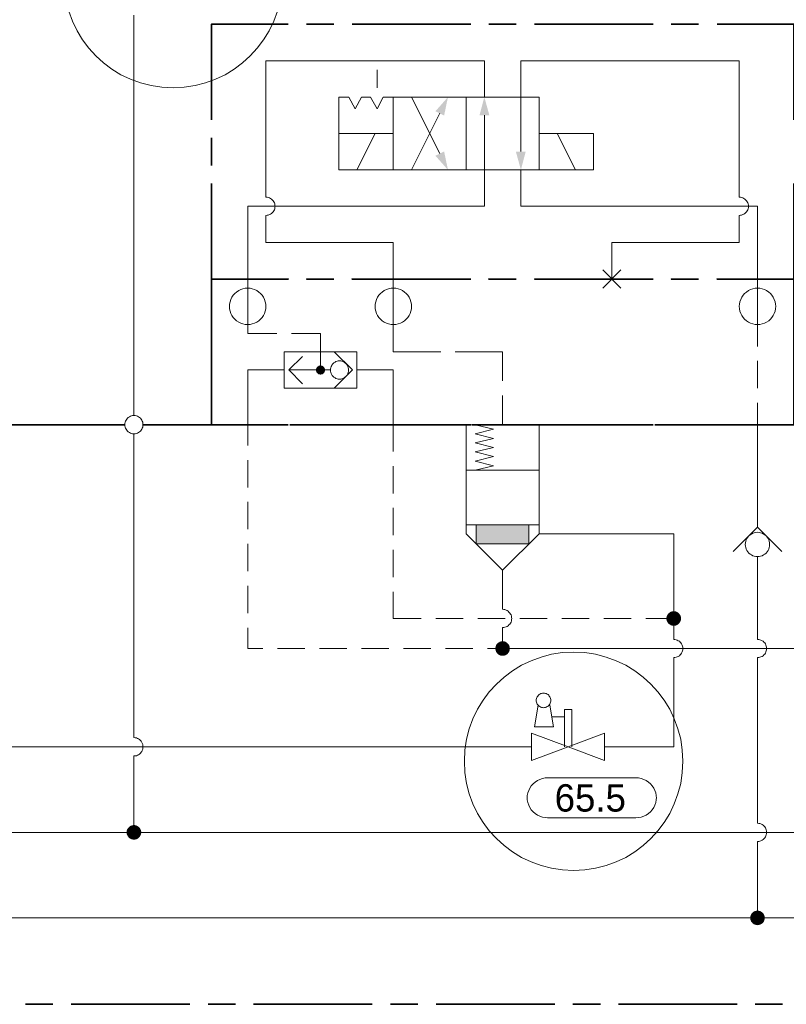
# Model space of a CAD drawing. Header units: millimetres. Extents: x 0 to 203, y 0 to 47.
# Tile 140 of 196: x 156.68 to 159.98, y 16.57 to 20.82. Entities that reach past the tile are written whole.
import ezdxf

# ---------------------------------------------------------------- set-up
doc = ezdxf.new("R2010")
doc.units = ezdxf.units.MM
for name, color, linetype in [('PDF_Geomertry', 7, 'Continuous'), ('PDF_Solid Fills', 7, 'Continuous'), ('PDF_Text', 7, 'Continuous')]:
    doc.layers.add(name, color=color, linetype=linetype)
doc.styles.add('PDF Arial', font='txt')

msp = doc.modelspace()

# ---------------------------------------------------------------- hatches: boundary and pattern name
at = {"layer": 'PDF_Solid Fills', "transparency": 33554559}
for points in [[(157.974, 19.3104), (157.954, 19.3104), (157.9546, 19.3124)], [(157.974, 19.3104), (157.9546, 19.3076), (157.954, 19.3104)], [(157.974, 19.3104), (157.9546, 19.3151), (157.956, 19.3174)], [(157.974, 19.3104), (157.9546, 19.3124), (157.9546, 19.3151)], [(157.974, 19.3104), (157.9546, 19.3049), (157.9546, 19.3076)], [(157.974, 19.3104), (157.956, 19.3026), (157.9546, 19.3049)], [(157.974, 19.3104), (157.956, 19.3174), (157.9568, 19.3201)], [(157.974, 19.3104), (157.9568, 19.2999), (157.956, 19.3026)], [(157.974, 19.3104), (157.9568, 19.3201), (157.9582, 19.3221)], [(157.974, 19.3104), (157.9582, 19.2979), (157.9568, 19.2999)], [(157.974, 19.3104), (157.9582, 19.3221), (157.9602, 19.3243)], [(157.974, 19.3104), (157.9602, 19.2965), (157.9582, 19.2979)], [(157.974, 19.3104), (157.9602, 19.3243), (157.9624, 19.3257)], [(157.974, 19.3104), (157.9624, 19.2943), (157.9602, 19.2965)], [(157.974, 19.3104), (157.9624, 19.3257), (157.9643, 19.3271)], [(157.974, 19.3104), (157.9643, 19.2929), (157.9624, 19.2943)], [(157.974, 19.3104), (157.9643, 19.3271), (157.9665, 19.3285)], [(157.974, 19.3104), (157.9665, 19.2915), (157.9643, 19.2929)], [(157.974, 19.3104), (157.9665, 19.3285), (157.9685, 19.329)], [(157.974, 19.3104), (157.9685, 19.291), (157.9665, 19.2915)], [(157.974, 19.3104), (157.9685, 19.329), (157.9713, 19.3299)], [(157.974, 19.3104), (157.9713, 19.291), (157.9685, 19.291)], [(157.974, 19.3104), (157.9713, 19.3299), (157.974, 19.3299)], [(157.974, 19.3104), (157.974, 19.2901), (157.9713, 19.291)], [(157.974, 19.3104), (157.9763, 19.3299), (157.979, 19.329)], [(157.974, 19.3104), (157.974, 19.3299), (157.9763, 19.3299)], [(157.974, 19.3104), (157.979, 19.329), (157.9818, 19.3285)], [(157.974, 19.3104), (157.9818, 19.3285), (157.9838, 19.3271)], [(157.974, 19.3104), (157.9838, 19.3271), (157.986, 19.3257)], [(157.974, 19.3104), (157.986, 19.3257), (157.9879, 19.3243)], [(157.974, 19.3104), (157.9879, 19.3243), (157.9893, 19.3221)], [(157.974, 19.3104), (157.9893, 19.3221), (157.9907, 19.3201)], [(157.974, 19.3104), (157.9907, 19.3201), (157.9921, 19.3174)], [(157.974, 19.3104), (157.9921, 19.3174), (157.9929, 19.3151)], [(157.974, 19.3104), (157.9929, 19.3151), (157.9935, 19.3124)], [(157.974, 19.3104), (157.9935, 19.3124), (157.9935, 19.3104)], [(157.974, 19.3104), (157.9763, 19.291), (157.974, 19.2901)], [(157.974, 19.3104), (157.979, 19.291), (157.9763, 19.291)], [(157.974, 19.3104), (157.9818, 19.2915), (157.979, 19.291)], [(157.974, 19.3104), (157.9838, 19.2929), (157.9818, 19.2915)], [(157.974, 19.3104), (157.986, 19.2943), (157.9838, 19.2929)], [(157.974, 19.3104), (157.9879, 19.2965), (157.986, 19.2943)], [(157.974, 19.3104), (157.9893, 19.2979), (157.9879, 19.2965)], [(157.974, 19.3104), (157.9907, 19.2999), (157.9893, 19.2979)], [(157.974, 19.3104), (157.9921, 19.3026), (157.9907, 19.2999)], [(157.974, 19.3104), (157.9929, 19.3049), (157.9921, 19.3026)], [(157.974, 19.3104), (157.9935, 19.3076), (157.9929, 19.3049)], [(157.974, 19.3104), (157.9935, 19.3104), (157.9935, 19.3076)], [(159.4985, 18.2374), (159.4671, 18.2415), (159.4679, 18.2457)], [(159.4985, 18.2374), (159.4671, 18.2374), (159.4671, 18.2415)], [(159.4985, 18.2374), (159.4679, 18.2457), (159.4693, 18.2493)], [(159.4985, 18.2374), (159.4693, 18.2493), (159.4713, 18.2535)], [(159.4985, 18.2374), (159.4713, 18.2535), (159.4735, 18.2563)], [(159.4985, 18.2374), (159.4735, 18.2563), (159.4763, 18.2596)], [(159.4985, 18.2374), (159.4763, 18.2596), (159.4796, 18.2624)], [(159.4985, 18.2374), (159.4796, 18.2624), (159.4824, 18.2646)], [(159.4985, 18.2374), (159.4824, 18.2646), (159.4865, 18.2665)], [(159.4985, 18.2374), (159.4865, 18.2665), (159.4902, 18.2679)], [(159.4985, 18.2374), (159.4902, 18.2679), (159.4943, 18.2687)], [(159.4985, 18.2374), (159.4943, 18.2687), (159.4985, 18.2687)], [(159.4985, 18.2374), (159.5027, 18.2687), (159.5068, 18.2679)], [(159.4985, 18.2374), (159.4985, 18.2687), (159.5027, 18.2687)], [(159.4985, 18.2374), (159.5068, 18.2679), (159.5102, 18.2665)], [(159.4985, 18.2374), (159.5102, 18.2665), (159.5143, 18.2646)], [(159.4985, 18.2374), (159.5143, 18.2646), (159.5179, 18.2624)], [(159.4985, 18.2374), (159.5179, 18.2624), (159.5207, 18.2596)], [(159.4985, 18.2374), (159.5207, 18.2596), (159.5235, 18.2563)], [(159.4985, 18.2374), (159.5235, 18.2563), (159.5254, 18.2535)], [(159.4985, 18.2374), (159.5254, 18.2535), (159.5277, 18.2493)], [(159.4985, 18.2374), (159.5277, 18.2493), (159.529, 18.2457)], [(159.4985, 18.2374), (159.529, 18.2457), (159.5296, 18.2415)], [(159.4985, 18.2374), (159.5296, 18.2415), (159.5296, 18.2374)], [(159.4985, 18.2374), (159.4671, 18.2332), (159.4671, 18.2374)], [(159.4985, 18.2374), (159.4679, 18.229), (159.4671, 18.2332)], [(159.4985, 18.2374), (159.4693, 18.2257), (159.4679, 18.229)], [(159.4985, 18.2374), (159.4713, 18.2215), (159.4693, 18.2257)], [(159.4985, 18.2374), (159.4735, 18.2179), (159.4713, 18.2215)], [(159.4985, 18.2374), (159.4763, 18.2151), (159.4735, 18.2179)], [(159.4985, 18.2374), (159.4796, 18.2124), (159.4763, 18.2151)], [(159.4985, 18.2374), (159.4824, 18.2104), (159.4796, 18.2124)], [(159.4985, 18.2374), (159.4865, 18.2082), (159.4824, 18.2104)], [(159.4985, 18.2374), (159.4902, 18.2068), (159.4865, 18.2082)], [(159.4985, 18.2374), (159.4943, 18.2062), (159.4902, 18.2068)], [(159.4985, 18.2374), (159.4985, 18.2062), (159.4943, 18.2062)], [(159.4985, 18.2374), (159.5027, 18.2062), (159.4985, 18.2062)], [(159.4985, 18.2374), (159.5068, 18.2068), (159.5027, 18.2062)], [(159.4985, 18.2374), (159.5102, 18.2082), (159.5068, 18.2068)], [(159.4985, 18.2374), (159.5143, 18.2104), (159.5102, 18.2082)], [(159.4985, 18.2374), (159.5179, 18.2124), (159.5143, 18.2104)], [(159.4985, 18.2374), (159.5207, 18.2151), (159.5179, 18.2124)], [(159.4985, 18.2374), (159.5235, 18.2179), (159.5207, 18.2151)], [(159.4985, 18.2374), (159.5254, 18.2215), (159.5235, 18.2179)], [(159.4985, 18.2374), (159.5277, 18.2257), (159.5254, 18.2215)], [(159.4985, 18.2374), (159.529, 18.229), (159.5277, 18.2257)], [(159.4985, 18.2374), (159.5296, 18.2332), (159.529, 18.229)], [(159.4985, 18.2374), (159.5296, 18.2374), (159.5296, 18.2332)], [(158.7596, 18.1076), (158.7282, 18.1076), (158.729, 18.1118)], [(158.7596, 18.1076), (158.729, 18.1118), (158.7296, 18.116)], [(158.7596, 18.1076), (158.7296, 18.116), (158.731, 18.1201)], [(158.7596, 18.1076), (158.731, 18.1201), (158.7324, 18.1235)], [(158.7596, 18.1076), (158.7324, 18.1235), (158.7346, 18.1271)], [(158.7596, 18.1076), (158.7346, 18.1271), (158.7374, 18.1299)], [(158.7596, 18.1076), (158.7374, 18.1299), (158.7407, 18.1326)], [(158.7596, 18.1076), (158.7407, 18.1326), (158.7443, 18.1346)], [(158.7596, 18.1076), (158.7443, 18.1346), (158.7477, 18.1368)], [(158.7596, 18.1076), (158.7477, 18.1368), (158.7518, 18.1382)], [(158.7596, 18.1076), (158.7518, 18.1382), (158.7554, 18.1388)], [(158.7596, 18.1076), (158.7554, 18.1388), (158.7596, 18.1388)], [(158.7596, 18.1076), (158.7638, 18.1388), (158.7679, 18.1382)], [(158.7596, 18.1076), (158.7596, 18.1388), (158.7638, 18.1388)], [(158.7596, 18.1076), (158.7679, 18.1382), (158.7721, 18.1368)], [(158.7596, 18.1076), (158.7721, 18.1368), (158.7754, 18.1346)], [(158.7596, 18.1076), (158.7754, 18.1346), (158.779, 18.1326)], [(158.7596, 18.1076), (158.779, 18.1326), (158.7818, 18.1299)], [(158.7596, 18.1076), (158.7818, 18.1299), (158.7846, 18.1271)], [(158.7596, 18.1076), (158.7846, 18.1271), (158.7874, 18.1235)], [(158.7596, 18.1076), (158.7874, 18.1235), (158.7888, 18.1201)], [(158.7596, 18.1076), (158.7888, 18.1201), (158.7902, 18.116)], [(158.7596, 18.1076), (158.7902, 18.116), (158.7907, 18.1118)], [(158.7596, 18.1076), (158.7907, 18.1118), (158.7915, 18.1076)], [(158.7596, 18.1076), (158.729, 18.1035), (158.7282, 18.1076)], [(158.7596, 18.1076), (158.7296, 18.0999), (158.729, 18.1035)], [(158.7596, 18.1076), (158.731, 18.0957), (158.7296, 18.0999)], [(158.7596, 18.1076), (158.7324, 18.0924), (158.731, 18.0957)], [(158.7596, 18.1076), (158.7346, 18.0888), (158.7324, 18.0924)], [(158.7596, 18.1076), (158.7374, 18.0854), (158.7346, 18.0888)], [(158.7596, 18.1076), (158.7407, 18.0826), (158.7374, 18.0854)], [(158.7596, 18.1076), (158.7443, 18.0804), (158.7407, 18.0826)], [(158.7596, 18.1076), (158.7477, 18.0785), (158.7443, 18.0804)], [(158.7596, 18.1076), (158.7518, 18.0771), (158.7477, 18.0785)], [(158.7596, 18.1076), (158.7554, 18.0763), (158.7518, 18.0771)], [(158.7596, 18.1076), (158.7596, 18.0763), (158.7554, 18.0763)], [(158.7596, 18.1076), (158.7638, 18.0763), (158.7596, 18.0763)], [(158.7596, 18.1076), (158.7679, 18.0771), (158.7638, 18.0763)], [(158.7596, 18.1076), (158.7721, 18.0785), (158.7679, 18.0771)], [(158.7596, 18.1076), (158.7754, 18.0804), (158.7721, 18.0785)], [(158.7596, 18.1076), (158.779, 18.0826), (158.7754, 18.0804)], [(158.7596, 18.1076), (158.7818, 18.0854), (158.779, 18.0826)], [(158.7596, 18.1076), (158.7846, 18.0888), (158.7818, 18.0854)], [(158.7596, 18.1076), (158.7874, 18.0924), (158.7846, 18.0888)], [(158.7596, 18.1076), (158.7888, 18.0957), (158.7874, 18.0924)], [(158.7596, 18.1076), (158.7902, 18.0999), (158.7888, 18.0957)], [(158.7596, 18.1076), (158.7907, 18.1035), (158.7902, 18.0999)], [(158.7596, 18.1076), (158.7915, 18.1076), (158.7907, 18.1035)], [(157.1685, 17.3138), (157.1643, 17.3451), (157.1685, 17.3457)], [(157.1685, 17.3138), (157.1685, 17.3457), (157.1727, 17.3451)], [(157.1685, 17.3138), (157.1374, 17.3179), (157.1379, 17.3221)], [(157.1685, 17.3138), (157.1374, 17.3138), (157.1374, 17.3179)], [(157.1685, 17.3138), (157.1374, 17.3096), (157.1374, 17.3138)], [(157.1685, 17.3138), (157.1379, 17.3063), (157.1374, 17.3096)], [(157.1685, 17.3138), (157.1379, 17.3221), (157.1393, 17.3263)], [(157.1685, 17.3138), (157.1393, 17.3021), (157.1379, 17.3063)], [(157.1685, 17.3138), (157.1393, 17.3263), (157.1415, 17.3299)], [(157.1685, 17.3138), (157.1415, 17.2985), (157.1393, 17.3021)], [(157.1685, 17.3138), (157.1415, 17.3299), (157.1435, 17.3332)], [(157.1685, 17.3138), (157.1435, 17.2951), (157.1415, 17.2985)], [(157.1685, 17.3138), (157.1435, 17.3332), (157.1463, 17.336)], [(157.1685, 17.3138), (157.1463, 17.2915), (157.1435, 17.2951)], [(157.1685, 17.3138), (157.1463, 17.336), (157.149, 17.3388)], [(157.1685, 17.3138), (157.149, 17.2887), (157.1463, 17.2915)], [(157.1685, 17.3138), (157.149, 17.3388), (157.1527, 17.341)], [(157.1685, 17.3138), (157.1527, 17.2868), (157.149, 17.2887)], [(157.1685, 17.3138), (157.1527, 17.341), (157.1568, 17.3429)], [(157.1685, 17.3138), (157.1568, 17.2846), (157.1527, 17.2868)], [(157.1685, 17.3138), (157.1568, 17.3429), (157.1602, 17.3443)], [(157.1685, 17.3138), (157.1602, 17.284), (157.1568, 17.2846)], [(157.1685, 17.3138), (157.1602, 17.3443), (157.1643, 17.3451)], [(157.1685, 17.3138), (157.1643, 17.2826), (157.1602, 17.284)], [(157.1685, 17.3138), (157.1685, 17.2826), (157.1643, 17.2826)], [(157.1685, 17.3138), (157.1727, 17.3451), (157.1768, 17.3443)], [(157.1685, 17.3138), (157.1768, 17.3443), (157.1804, 17.3429)], [(157.1685, 17.3138), (157.1804, 17.3429), (157.1846, 17.341)], [(157.1685, 17.3138), (157.1846, 17.341), (157.1874, 17.3388)], [(157.1685, 17.3138), (157.1874, 17.3388), (157.1907, 17.336)], [(157.1685, 17.3138), (157.1907, 17.336), (157.1935, 17.3332)], [(157.1685, 17.3138), (157.1935, 17.3332), (157.1957, 17.3299)], [(157.1685, 17.3138), (157.1957, 17.3299), (157.1977, 17.3263)], [(157.1685, 17.3138), (157.1977, 17.3263), (157.199, 17.3221)], [(157.1685, 17.3138), (157.199, 17.3221), (157.1999, 17.3179)], [(157.1685, 17.3138), (157.1999, 17.3179), (157.1999, 17.3138)], [(157.1685, 17.3138), (157.1727, 17.2826), (157.1685, 17.2826)], [(157.1685, 17.3138), (157.1768, 17.284), (157.1727, 17.2826)], [(157.1685, 17.3138), (157.1804, 17.2846), (157.1768, 17.284)], [(157.1685, 17.3138), (157.1846, 17.2868), (157.1804, 17.2846)], [(157.1685, 17.3138), (157.1874, 17.2887), (157.1846, 17.2868)], [(157.1685, 17.3138), (157.1907, 17.2915), (157.1874, 17.2887)], [(157.1685, 17.3138), (157.1935, 17.2951), (157.1907, 17.2915)], [(157.1685, 17.3138), (157.1957, 17.2985), (157.1935, 17.2951)], [(157.1685, 17.3138), (157.1977, 17.3021), (157.1957, 17.2985)], [(157.1685, 17.3138), (157.199, 17.3063), (157.1977, 17.3021)], [(157.1685, 17.3138), (157.1999, 17.3096), (157.199, 17.3063)], [(157.1685, 17.3138), (157.1999, 17.3138), (157.1999, 17.3096)], [(159.8602, 16.9443), (159.8324, 16.9604), (159.8352, 16.9638)], [(159.8602, 16.9443), (159.8352, 16.9638), (159.8379, 16.9665)], [(159.8602, 16.9443), (159.8379, 16.9665), (159.8407, 16.9693)], [(159.8602, 16.9443), (159.8407, 16.9693), (159.8443, 16.9721)], [(159.8602, 16.9443), (159.8443, 16.9721), (159.8477, 16.9735)], [(159.8602, 16.9443), (159.8477, 16.9735), (159.8518, 16.9749)], [(159.8602, 16.9443), (159.8518, 16.9749), (159.856, 16.9757)], [(159.8602, 16.9443), (159.856, 16.9757), (159.8602, 16.9762)], [(159.8602, 16.9443), (159.8602, 16.9762), (159.8643, 16.9757)], [(159.8602, 16.9443), (159.8643, 16.9757), (159.8679, 16.9749)], [(159.8602, 16.9443), (159.8679, 16.9749), (159.8721, 16.9735)], [(159.8602, 16.9443), (159.8721, 16.9735), (159.8754, 16.9721)], [(159.8602, 16.9443), (159.8754, 16.9721), (159.879, 16.9693)], [(159.8602, 16.9443), (159.879, 16.9693), (159.8824, 16.9665)], [(159.8602, 16.9443), (159.8824, 16.9665), (159.8852, 16.9638)], [(159.8602, 16.9443), (159.8852, 16.9638), (159.8874, 16.9604)], [(159.8602, 16.9443), (159.8282, 16.9443), (159.829, 16.9485)], [(159.8602, 16.9443), (159.829, 16.941), (159.8282, 16.9443)], [(159.8602, 16.9443), (159.829, 16.9485), (159.8296, 16.9526)], [(159.8602, 16.9443), (159.8296, 16.9368), (159.829, 16.941)], [(159.8602, 16.9443), (159.8296, 16.9526), (159.831, 16.9568)], [(159.8602, 16.9443), (159.831, 16.9326), (159.8296, 16.9368)], [(159.8602, 16.9443), (159.831, 16.9568), (159.8324, 16.9604)], [(159.8602, 16.9443), (159.8324, 16.929), (159.831, 16.9326)], [(159.8602, 16.9443), (159.8352, 16.9257), (159.8324, 16.929)], [(159.8602, 16.9443), (159.8379, 16.9221), (159.8352, 16.9257)], [(159.8602, 16.9443), (159.8407, 16.9201), (159.8379, 16.9221)], [(159.8602, 16.9443), (159.8443, 16.9174), (159.8407, 16.9201)], [(159.8602, 16.9443), (159.8477, 16.916), (159.8443, 16.9174)], [(159.8602, 16.9443), (159.8518, 16.9146), (159.8477, 16.916)], [(159.8602, 16.9443), (159.856, 16.9137), (159.8518, 16.9146)], [(159.8602, 16.9443), (159.8602, 16.9132), (159.856, 16.9137)], [(159.8602, 16.9443), (159.8874, 16.9604), (159.8888, 16.9568)], [(159.8602, 16.9443), (159.8888, 16.9568), (159.8902, 16.9526)], [(159.8602, 16.9443), (159.8902, 16.9526), (159.8915, 16.9485)], [(159.8602, 16.9443), (159.8915, 16.9485), (159.8915, 16.9443)], [(159.8602, 16.9443), (159.8643, 16.9137), (159.8602, 16.9132)], [(159.8602, 16.9443), (159.8679, 16.9146), (159.8643, 16.9137)], [(159.8602, 16.9443), (159.8721, 16.916), (159.8679, 16.9146)], [(159.8602, 16.9443), (159.8754, 16.9174), (159.8721, 16.916)], [(159.8602, 16.9443), (159.879, 16.9201), (159.8754, 16.9174)], [(159.8602, 16.9443), (159.8824, 16.9221), (159.879, 16.9201)], [(159.8602, 16.9443), (159.8852, 16.9257), (159.8824, 16.9221)], [(159.8602, 16.9443), (159.8874, 16.929), (159.8852, 16.9257)], [(159.8602, 16.9443), (159.8888, 16.9326), (159.8874, 16.929)], [(159.8602, 16.9443), (159.8902, 16.9368), (159.8888, 16.9326)], [(159.8602, 16.9443), (159.8915, 16.941), (159.8902, 16.9368)], [(159.8602, 16.9443), (159.8915, 16.9443), (159.8915, 16.941)]]:
    msp.add_hatch(color=256, dxfattribs=at).paths.add_polyline_path(points)

# ---------------------------------------------------------------- linework, layer by layer
at = {"layer": 'PDF_Geomertry', "lineweight": 15}
for points in [[(157.1685, 19.1138), (157.1685, 20.8424)], [(158.681, 20.4888), (158.681, 20.6457), (157.7379, 20.6457), (157.7379, 20.0568), (157.7435, 20.0563), (157.7485, 20.0554), (157.7532, 20.0535), (157.7582, 20.0513), (157.7624, 20.0485), (157.7657, 20.0451), (157.7693, 20.041), (157.7721, 20.0368), (157.7749, 20.0326), (157.7763, 20.0276), (157.7768, 20.0221), (157.7777, 20.0174), (157.7768, 20.0124), (157.7763, 20.0068), (157.7749, 20.0021), (157.7721, 19.9979), (157.7693, 19.9938), (157.7657, 19.9896), (157.7624, 19.986), (157.7582, 19.9832), (157.7532, 19.9813), (157.7485, 19.979), (157.7435, 19.9785), (157.7379, 19.9776), (157.7435, 19.9785), (157.7485, 19.979), (157.7532, 19.9813), (157.7582, 19.9832), (157.7624, 19.986), (157.7657, 19.9896), (157.7693, 19.9938), (157.7721, 19.9979), (157.7749, 20.0021), (157.7763, 20.0068), (157.7768, 20.0124), (157.7777, 20.0174), (157.7768, 20.0221), (157.7763, 20.0276), (157.7749, 20.0326), (157.7721, 20.0368), (157.7693, 20.041), (157.7657, 20.0451), (157.7624, 20.0485), (157.7582, 20.0513), (157.7532, 20.0535), (157.7485, 20.0554), (157.7435, 20.0563), (157.7379, 20.0568)], [(159.781, 20.0568), (159.781, 20.6457), (158.8388, 20.6457), (158.8388, 20.4888), (158.8388, 20.2535)], [(158.2179, 20.5285), (158.2179, 20.6068)], [(158.3671, 20.4888), (158.4888, 20.2451)], [(158.681, 20.4104), (158.681, 20.1743), (158.681, 20.0174), (157.6596, 20.0174), (157.6596, 19.7026), (157.6596, 19.6638), (157.6596, 19.5063), (157.6596, 19.4674), (157.7852, 19.4674)], [(158.3671, 20.1743), (158.4888, 20.4188)], [(158.131, 20.1743), (158.2096, 20.3318)], [(159.074, 20.1743), (158.9957, 20.3318)], [(158.8388, 20.1743), (158.8388, 20.0174), (159.8602, 20.0174), (159.8602, 19.7026), (159.8602, 19.6638), (159.8602, 19.5063), (159.8602, 19.4124)], [(159.231, 19.7026), (159.231, 19.8604), (159.781, 19.8604), (159.781, 19.9776), (159.7865, 19.9785), (159.7915, 19.979), (159.7963, 19.9813), (159.8013, 19.9832), (159.8054, 19.986), (159.8088, 19.9896), (159.8124, 19.9938), (159.8152, 19.9979), (159.8179, 20.0021), (159.8193, 20.0068), (159.8207, 20.0124), (159.8207, 20.0174), (159.8207, 20.0221), (159.8193, 20.0276), (159.8179, 20.0326), (159.8152, 20.0368), (159.8124, 20.041), (159.8088, 20.0451), (159.8054, 20.0485), (159.8013, 20.0513), (159.7963, 20.0535), (159.7915, 20.0554), (159.7865, 20.0563), (159.781, 20.0568), (159.7865, 20.0563), (159.7915, 20.0554), (159.7963, 20.0535), (159.8013, 20.0513), (159.8054, 20.0485), (159.8088, 20.0451), (159.8124, 20.041), (159.8152, 20.0368), (159.8179, 20.0326), (159.8193, 20.0276), (159.8207, 20.0221), (159.8207, 20.0174), (159.8207, 20.0124), (159.8193, 20.0068), (159.8179, 20.0021), (159.8152, 19.9979), (159.8124, 19.9938), (159.8088, 19.9896), (159.8054, 19.986), (159.8013, 19.9832), (159.7963, 19.9813), (159.7915, 19.979), (159.7865, 19.9785), (159.781, 19.9776)], [(157.7379, 19.9776), (157.7379, 19.8604), (158.2879, 19.8604), (158.2879, 19.7026), (158.2879, 19.6638), (158.2879, 19.5063), (158.2879, 19.3888), (158.4929, 19.3888)], [(159.1921, 19.6638), (159.2707, 19.7424)], [(159.2707, 19.6638), (159.1921, 19.7424)], [(157.8485, 19.4674), (157.974, 19.4674), (157.974, 19.3104)], [(158.0332, 19.2313), (158.1115, 19.3104), (158.0332, 19.3888)], [(158.5554, 19.3888), (158.7596, 19.3888), (158.7596, 19.2632)], [(157.8957, 19.2513), (157.8365, 19.3104), (157.8957, 19.3688)], [(159.8602, 19.3493), (159.8602, 19.2313)], [(157.8165, 19.3104), (157.6596, 19.3104), (157.6596, 19.0743), (157.6596, 18.9846)], [(158.0165, 19.3104), (157.9935, 19.3104), (157.8365, 19.3104)], [(158.131, 19.3104), (158.2879, 19.3104), (158.2879, 19.0743), (158.2879, 18.959)], [(158.7596, 19.1999), (158.7596, 19.0743)], [(159.8602, 19.1688), (159.8602, 19.0743), (159.8602, 18.6618), (159.8602, 18.6313)], [(158.7596, 18.4457), (158.6027, 18.6026), (158.6027, 19.0743), (158.9171, 19.0743), (158.9171, 18.6026), (159.4985, 18.6026), (159.4985, 18.2374), (159.4985, 18.1471), (159.5032, 18.1465), (159.5088, 18.1457), (159.5138, 18.1437), (159.5179, 18.1415), (159.5227, 18.1388), (159.5263, 18.1354), (159.5296, 18.1318), (159.5324, 18.1276), (159.5346, 18.1229), (159.5365, 18.1179), (159.5374, 18.1132), (159.5379, 18.1076), (159.5374, 18.1026), (159.5365, 18.0979), (159.5346, 18.0929), (159.5324, 18.0882), (159.5296, 18.084), (159.5263, 18.0799), (159.5227, 18.0763), (159.5179, 18.0735), (159.5138, 18.0715), (159.5088, 18.0701), (159.5032, 18.0688), (159.4985, 18.0688), (159.5032, 18.0688), (159.5088, 18.0701), (159.5138, 18.0715), (159.5179, 18.0735), (159.5227, 18.0763), (159.5263, 18.0799), (159.5296, 18.084), (159.5324, 18.0882), (159.5346, 18.0929), (159.5365, 18.0979), (159.5374, 18.1026), (159.5379, 18.1076), (159.5374, 18.1132), (159.5365, 18.1179), (159.5346, 18.1229), (159.5324, 18.1276), (159.5296, 18.1318), (159.5263, 18.1354), (159.5227, 18.1388), (159.5179, 18.1415), (159.5138, 18.1437), (159.5088, 18.1457), (159.5032, 18.1465), (159.4985, 18.1471)], [(158.6421, 19.0743), (158.7207, 19.0549), (158.6421, 19.0354), (158.7207, 19.0151), (158.6421, 18.9957), (158.7207, 18.9763), (158.6421, 18.9563), (158.7207, 18.9368), (158.6421, 18.9174), (158.7207, 18.8971), (158.6421, 18.8776)], [(157.1685, 17.7229), (157.1685, 19.0354)], [(157.6596, 18.9215), (157.6596, 18.8035)], [(158.2879, 18.8957), (158.2879, 18.7776)], [(158.6027, 18.8776), (158.9171, 18.8776)], [(157.6596, 18.741), (157.6596, 18.6229)], [(158.2879, 18.7151), (158.2879, 18.5965)], [(158.6027, 18.6424), (158.9171, 18.6424)], [(158.6457, 18.6424), (158.6457, 18.5596), (158.8735, 18.5596), (158.8735, 18.6424)], [(159.7554, 18.5263), (159.8602, 18.6313), (159.9652, 18.5263)], [(158.7596, 18.2771), (158.7652, 18.2763), (158.7699, 18.2757), (158.7749, 18.2735), (158.7796, 18.2715), (158.7838, 18.2687), (158.7874, 18.2651), (158.7907, 18.261), (158.7935, 18.2568), (158.7963, 18.2526), (158.7977, 18.2479), (158.7985, 18.2424), (158.799, 18.2374), (158.7985, 18.2326), (158.7977, 18.2271), (158.7963, 18.2221), (158.7935, 18.2179), (158.7907, 18.2132), (158.7874, 18.2096), (158.7838, 18.2062), (158.7796, 18.2035), (158.7749, 18.2013), (158.7699, 18.1993), (158.7652, 18.1985), (158.7596, 18.1979), (158.7652, 18.1985), (158.7699, 18.1993), (158.7749, 18.2013), (158.7796, 18.2035), (158.7838, 18.2062), (158.7874, 18.2096), (158.7907, 18.2132), (158.7935, 18.2179), (158.7963, 18.2221), (158.7977, 18.2271), (158.7985, 18.2326), (158.799, 18.2374), (158.7985, 18.2424), (158.7977, 18.2479), (158.7963, 18.2526), (158.7935, 18.2568), (158.7907, 18.261), (158.7874, 18.2651), (158.7838, 18.2687), (158.7796, 18.2715), (158.7749, 18.2735), (158.7699, 18.2757), (158.7652, 18.2763), (158.7596, 18.2771), (158.7596, 18.4457), (158.9171, 18.6026)], [(157.6596, 18.5596), (157.6596, 18.4415)], [(158.2879, 18.534), (158.2879, 18.416)], [(159.8602, 18.1471), (159.8652, 18.1465), (159.8699, 18.1457), (159.8749, 18.1437), (159.8796, 18.1415), (159.8838, 18.1388), (159.8879, 18.1354), (159.8915, 18.1318), (159.8943, 18.1276), (159.8963, 18.1229), (159.8977, 18.1179), (159.899, 18.1132), (159.899, 18.1076), (159.899, 18.1026), (159.8977, 18.0979), (159.8963, 18.0929), (159.8943, 18.0882), (159.8915, 18.084), (159.8879, 18.0799), (159.8838, 18.0763), (159.8796, 18.0735), (159.8749, 18.0715), (159.8699, 18.0701), (159.8652, 18.0688), (159.8602, 18.0688), (159.8652, 18.0688), (159.8699, 18.0701), (159.8749, 18.0715), (159.8796, 18.0735), (159.8838, 18.0763), (159.8879, 18.0799), (159.8915, 18.084), (159.8943, 18.0882), (159.8963, 18.0929), (159.8977, 18.0979), (159.899, 18.1026), (159.899, 18.1076), (159.899, 18.1132), (159.8977, 18.1179), (159.8963, 18.1229), (159.8943, 18.1276), (159.8915, 18.1318), (159.8879, 18.1354), (159.8838, 18.1388), (159.8796, 18.1415), (159.8749, 18.1437), (159.8699, 18.1457), (159.8652, 18.1465), (159.8602, 18.1471), (159.8602, 18.5049)], [(157.6596, 18.3785), (157.6596, 18.2604)], [(158.2879, 18.3526), (158.2879, 18.2374), (158.4088, 18.2374)], [(157.6596, 18.1971), (157.6596, 18.1076), (157.7254, 18.1076)], [(158.4721, 18.2374), (158.5902, 18.2374)], [(158.6532, 18.2374), (158.7713, 18.2374)], [(158.7596, 18.1979), (158.7596, 18.1076), (160.2999, 18.1076)], [(158.8346, 18.2374), (158.9527, 18.2374)], [(159.0152, 18.2374), (159.1338, 18.2374)], [(159.1963, 18.2374), (159.3143, 18.2374)], [(159.3777, 18.2374), (159.4985, 18.2374)], [(157.7888, 18.1076), (157.9068, 18.1076)], [(157.9693, 18.1076), (158.0879, 18.1076)], [(158.1504, 18.1076), (158.2685, 18.1076)], [(158.3318, 18.1076), (158.4499, 18.1076)], [(158.5129, 18.1076), (158.631, 18.1076)], [(158.6943, 18.1076), (158.7596, 18.1076)], [(159.4985, 18.0688), (159.4985, 17.6832), (159.1999, 17.6832)], [(159.8602, 17.3535), (159.8652, 17.3526), (159.8699, 17.3521), (159.8749, 17.3507), (159.8796, 17.3479), (159.8838, 17.3451), (159.8879, 17.3415), (159.8915, 17.3382), (159.8943, 17.334), (159.8963, 17.329), (159.8977, 17.3243), (159.899, 17.3193), (159.899, 17.3138), (159.899, 17.309), (159.8977, 17.304), (159.8963, 17.2993), (159.8943, 17.2943), (159.8915, 17.2901), (159.8879, 17.286), (159.8838, 17.2826), (159.8796, 17.2799), (159.8749, 17.2776), (159.8699, 17.2763), (159.8652, 17.2749), (159.8602, 17.2749), (159.8652, 17.2749), (159.8699, 17.2763), (159.8749, 17.2776), (159.8796, 17.2799), (159.8838, 17.2826), (159.8879, 17.286), (159.8915, 17.2901), (159.8943, 17.2943), (159.8963, 17.2993), (159.8977, 17.304), (159.899, 17.309), (159.899, 17.3138), (159.899, 17.3193), (159.8977, 17.3243), (159.8963, 17.329), (159.8943, 17.334), (159.8915, 17.3382), (159.8879, 17.3415), (159.8838, 17.3451), (159.8796, 17.3479), (159.8749, 17.3507), (159.8699, 17.3521), (159.8652, 17.3526), (159.8602, 17.3535), (159.8602, 18.0688)], [(160.5865, 17.3138), (157.1685, 17.3138), (157.1685, 17.6443), (157.1735, 17.6443), (157.179, 17.6451), (157.1838, 17.6471), (157.1879, 17.6493), (157.1921, 17.6521), (157.1963, 17.6554), (157.1999, 17.6596), (157.2027, 17.6637), (157.2046, 17.6679), (157.2068, 17.6735), (157.2074, 17.6785), (157.2074, 17.6832), (157.2074, 17.6888), (157.2068, 17.6938), (157.2046, 17.6985), (157.2027, 17.7026), (157.1999, 17.7076), (157.1963, 17.711), (157.1921, 17.7146), (157.1879, 17.7174), (157.1838, 17.7193), (157.179, 17.7215), (157.1735, 17.7221), (157.1685, 17.7229), (157.1735, 17.7221), (157.179, 17.7215), (157.1838, 17.7193), (157.1879, 17.7174), (157.1921, 17.7146), (157.1963, 17.711), (157.1999, 17.7076), (157.2027, 17.7026), (157.2046, 17.6985), (157.2068, 17.6938), (157.2074, 17.6888), (157.2074, 17.6832), (157.2074, 17.6785), (157.2068, 17.6735), (157.2046, 17.6679), (157.2027, 17.6637), (157.1999, 17.6596), (157.1963, 17.6554), (157.1921, 17.6521), (157.1879, 17.6493), (157.1838, 17.6471), (157.179, 17.6451), (157.1735, 17.6443), (157.1685, 17.6443)], [(158.8852, 17.6832), (153.4907, 17.6832)], [(151.436, 17.3138), (156.1074, 17.3138), (157.1685, 17.3138)], [(150.1902, 17.2749), (150.1902, 16.9443), (153.8527, 16.9443), (156.4929, 16.9443), (159.8602, 16.9443), (162.5004, 16.9443), (162.5004, 16.611)], [(159.8602, 17.2749), (159.8602, 16.9443)]]:
    msp.add_lwpolyline(points, dxfattribs=at)
at = {"layer": 'PDF_Geomertry', "lineweight": 35}
for points in [[(157.8346, 20.8035), (157.5027, 20.8035), (157.5027, 20.391)], [(158.0318, 20.8035), (157.9138, 20.8035)], [(158.6221, 20.8035), (158.1102, 20.8035)], [(158.8185, 20.8035), (158.7004, 20.8035)], [(159.4096, 20.8035), (158.8977, 20.8035)], [(159.606, 20.8035), (159.4879, 20.8035)], [(160.0171, 20.391), (160.0171, 20.8035), (159.6852, 20.8035)], [(157.5027, 20.3124), (157.5027, 20.1938)], [(157.5027, 20.1151), (157.5027, 19.7026), (157.8346, 19.7026), (157.5027, 19.7026), (157.5027, 19.0743), (157.8346, 19.0743)], [(160.0171, 20.1151), (160.0171, 19.7026), (159.6852, 19.7026), (160.0171, 19.7026), (160.0171, 19.0743), (159.6852, 19.0743)], [(156.5804, 19.0743), (157.129, 19.0743)], [(157.2074, 19.0743), (157.5665, 19.0743)], [(157.6449, 19.0743), (157.7629, 19.0743)], [(157.8421, 19.0743), (158.354, 19.0743)], [(158.0318, 19.0743), (157.9138, 19.0743)], [(158.6221, 19.0743), (158.1102, 19.0743)], [(158.4324, 19.0743), (158.5504, 19.0743)], [(158.629, 19.0743), (159.1407, 19.0743)], [(158.8185, 19.0743), (158.7004, 19.0743)], [(159.4096, 19.0743), (158.8977, 19.0743)], [(159.2199, 19.0743), (159.3379, 19.0743)], [(159.4165, 19.0743), (159.9282, 19.0743)], [(159.606, 19.0743), (159.4879, 19.0743)], [(156.7013, 16.5715), (156.8193, 16.5715)], [(156.8977, 16.5715), (157.4096, 16.5715)], [(157.4888, 16.5715), (157.6068, 16.5715)], [(157.6852, 16.5715), (158.1971, 16.5715)], [(158.2763, 16.5715), (158.3943, 16.5715)], [(158.4727, 16.5715), (158.9846, 16.5715)], [(159.0629, 16.5715), (159.1818, 16.5715)], [(159.2602, 16.5715), (159.7721, 16.5715)], [(159.8504, 16.5715), (159.9685, 16.5715)]]:
    msp.add_lwpolyline(points, dxfattribs=at)
at = {"layer": 'PDF_Geomertry', "lineweight": 15}
for points in [[(158.2879, 20.3318), (158.2879, 20.4888), (158.2449, 20.4888), (158.2179, 20.4374), (158.1902, 20.4888), (158.1504, 20.4888), (158.1235, 20.4374), (158.0957, 20.4888), (158.0527, 20.4888), (158.0527, 20.3318)], [(158.6027, 20.4888), (158.2879, 20.4888), (158.2879, 20.1743), (158.6027, 20.1743), (158.6027, 20.4888)], [(158.9171, 20.1743), (158.6027, 20.1743), (158.6027, 20.4888), (158.9171, 20.4888), (158.9171, 20.1743)], [(158.0527, 20.1743), (158.2879, 20.1743), (158.2879, 20.3318), (158.0527, 20.3318), (158.0527, 20.1743)], [(158.9171, 20.1743), (159.1527, 20.1743), (159.1527, 20.3318), (158.9171, 20.3318), (158.9171, 20.1743)], [(157.7379, 19.5854), (157.7374, 19.5951), (157.7352, 19.6054), (157.7324, 19.6151), (157.7277, 19.6243), (157.7221, 19.6332), (157.7152, 19.641), (157.7074, 19.6471), (157.699, 19.6535), (157.6893, 19.6576), (157.6796, 19.661), (157.6699, 19.6632), (157.6596, 19.6638), (157.649, 19.6632), (157.6393, 19.661), (157.6296, 19.6576), (157.6207, 19.6535), (157.6115, 19.6471), (157.604, 19.641), (157.5971, 19.6332), (157.5915, 19.6243), (157.5874, 19.6151), (157.5838, 19.6054), (157.5818, 19.5951), (157.581, 19.5854), (157.5818, 19.5749), (157.5838, 19.5646), (157.5874, 19.5549), (157.5915, 19.5457), (157.5971, 19.5374), (157.604, 19.5299), (157.6115, 19.5229), (157.6207, 19.5174), (157.6296, 19.5124), (157.6393, 19.509), (157.649, 19.5068), (157.6596, 19.5063), (157.6699, 19.5068), (157.6796, 19.509), (157.6893, 19.5124), (157.699, 19.5174), (157.7074, 19.5229), (157.7152, 19.5299), (157.7221, 19.5374), (157.7277, 19.5457), (157.7324, 19.5549), (157.7352, 19.5646), (157.7374, 19.5749), (157.7379, 19.5854)], [(158.3671, 19.5854), (158.3665, 19.5951), (158.3643, 19.6054), (158.361, 19.6151), (158.356, 19.6243), (158.3504, 19.6332), (158.3435, 19.641), (158.336, 19.6471), (158.3277, 19.6535), (158.3185, 19.6576), (158.3088, 19.661), (158.2985, 19.6632), (158.2879, 19.6638), (158.2782, 19.6632), (158.2679, 19.661), (158.2582, 19.6576), (158.249, 19.6535), (158.2407, 19.6471), (158.2324, 19.641), (158.2263, 19.6332), (158.2199, 19.6243), (158.2157, 19.6151), (158.2124, 19.6054), (158.2102, 19.5951), (158.2096, 19.5854), (158.2102, 19.5749), (158.2124, 19.5646), (158.2157, 19.5549), (158.2199, 19.5457), (158.2263, 19.5374), (158.2324, 19.5299), (158.2407, 19.5229), (158.249, 19.5174), (158.2582, 19.5124), (158.2679, 19.509), (158.2782, 19.5068), (158.2879, 19.5063), (158.2985, 19.5068), (158.3088, 19.509), (158.3185, 19.5124), (158.3277, 19.5174), (158.336, 19.5229), (158.3435, 19.5299), (158.3504, 19.5374), (158.356, 19.5457), (158.361, 19.5549), (158.3643, 19.5646), (158.3665, 19.5749), (158.3671, 19.5854)], [(159.9388, 19.5854), (159.9379, 19.5951), (159.936, 19.6054), (159.9324, 19.6151), (159.9282, 19.6243), (159.9221, 19.6332), (159.9157, 19.641), (159.9082, 19.6471), (159.899, 19.6535), (159.8902, 19.6576), (159.8804, 19.661), (159.8699, 19.6632), (159.8602, 19.6638), (159.8499, 19.6632), (159.8393, 19.661), (159.8296, 19.6576), (159.8207, 19.6535), (159.8124, 19.6471), (159.8046, 19.641), (159.7977, 19.6332), (159.7921, 19.6243), (159.7874, 19.6151), (159.7838, 19.6054), (159.7818, 19.5951), (159.781, 19.5854), (159.7818, 19.5749), (159.7838, 19.5646), (159.7874, 19.5549), (159.7921, 19.5457), (159.7977, 19.5374), (159.8046, 19.5299), (159.8124, 19.5229), (159.8207, 19.5174), (159.8296, 19.5124), (159.8393, 19.509), (159.8499, 19.5068), (159.8602, 19.5063), (159.8699, 19.5068), (159.8804, 19.509), (159.8902, 19.5124), (159.899, 19.5174), (159.9082, 19.5229), (159.9157, 19.5299), (159.9221, 19.5374), (159.9282, 19.5457), (159.9324, 19.5549), (159.936, 19.5646), (159.9379, 19.5749), (159.9388, 19.5854)], [(157.8165, 19.3888), (158.131, 19.3888), (158.131, 19.2313), (157.8165, 19.2313), (157.8165, 19.3888)], [(158.0949, 19.3104), (158.0949, 19.3151), (158.0935, 19.3201), (158.0921, 19.3249), (158.0902, 19.3299), (158.0874, 19.334), (158.0838, 19.3382), (158.0796, 19.341), (158.0754, 19.3443), (158.0707, 19.3465), (158.0657, 19.3479), (158.061, 19.3493), (158.056, 19.3493), (158.0504, 19.3493), (158.0457, 19.3479), (158.0407, 19.3465), (158.0365, 19.3443), (158.0318, 19.341), (158.0282, 19.3382), (158.0249, 19.334), (158.0221, 19.3299), (158.0199, 19.3249), (158.0179, 19.3201), (158.0171, 19.3151), (158.0165, 19.3104), (158.0171, 19.3049), (158.0179, 19.2999), (158.0199, 19.2951), (158.0221, 19.2901), (158.0249, 19.286), (158.0282, 19.2826), (158.0318, 19.279), (158.0365, 19.2763), (158.0407, 19.2735), (158.0457, 19.2721), (158.0504, 19.2707), (158.056, 19.2707), (158.061, 19.2707), (158.0657, 19.2721), (158.0707, 19.2735), (158.0754, 19.2763), (158.0796, 19.279), (158.0838, 19.2826), (158.0874, 19.286), (158.0902, 19.2901), (158.0921, 19.2951), (158.0935, 19.2999), (158.0949, 19.3049), (158.0949, 19.3104)], [(157.2074, 19.0743), (157.2074, 19.079), (157.2068, 19.0846), (157.2046, 19.0896), (157.2027, 19.0938), (157.1999, 19.0985), (157.1963, 19.1021), (157.1921, 19.1054), (157.1879, 19.1082), (157.1838, 19.1104), (157.179, 19.1124), (157.1735, 19.1132), (157.1685, 19.1138), (157.1629, 19.1132), (157.1582, 19.1124), (157.1532, 19.1104), (157.149, 19.1082), (157.1443, 19.1054), (157.1407, 19.1021), (157.1374, 19.0985), (157.1346, 19.0938), (157.1324, 19.0896), (157.1304, 19.0846), (157.1296, 19.079), (157.129, 19.0743), (157.1296, 19.0693), (157.1304, 19.0638), (157.1324, 19.059), (157.1346, 19.0549), (157.1374, 19.0507), (157.1407, 19.0465), (157.1443, 19.0429), (157.149, 19.0401), (157.1532, 19.0382), (157.1582, 19.036), (157.1629, 19.0354), (157.1685, 19.0354), (157.1735, 19.0354), (157.179, 19.036), (157.1838, 19.0382), (157.1879, 19.0401), (157.1921, 19.0429), (157.1963, 19.0465), (157.1999, 19.0507), (157.2027, 19.0549), (157.2046, 19.059), (157.2068, 19.0638), (157.2074, 19.0693), (157.2074, 19.0743)], [(159.9124, 18.5568), (159.9115, 18.5638), (159.9102, 18.5707), (159.9082, 18.5771), (159.9054, 18.5832), (159.9013, 18.5888), (159.8971, 18.5938), (159.8921, 18.5985), (159.886, 18.6021), (159.8796, 18.6054), (159.8735, 18.6076), (159.8665, 18.609), (159.8602, 18.6096), (159.8532, 18.609), (159.8463, 18.6076), (159.8402, 18.6054), (159.8338, 18.6021), (159.8282, 18.5985), (159.8227, 18.5938), (159.8185, 18.5888), (159.8143, 18.5832), (159.8115, 18.5771), (159.8096, 18.5707), (159.8082, 18.5638), (159.8074, 18.5568), (159.8082, 18.5499), (159.8096, 18.5438), (159.8115, 18.5368), (159.8143, 18.5304), (159.8185, 18.5249), (159.8227, 18.5201), (159.8282, 18.5151), (159.8338, 18.5118), (159.8402, 18.5082), (159.8463, 18.5063), (159.8532, 18.5049), (159.8602, 18.5049), (159.8665, 18.5049), (159.8735, 18.5063), (159.8796, 18.5082), (159.886, 18.5118), (159.8921, 18.5151), (159.8971, 18.5201), (159.9013, 18.5249), (159.9054, 18.5304), (159.9082, 18.5368), (159.9102, 18.5438), (159.9115, 18.5499), (159.9124, 18.5568)], [(159.3352, 17.5499), (159.3471, 17.5493), (159.3582, 17.5465), (159.3693, 17.5429), (159.3796, 17.5382), (159.3893, 17.5313), (159.3977, 17.5235), (159.4054, 17.5151), (159.4124, 17.5054), (159.4171, 17.4951), (159.4207, 17.484), (159.4227, 17.4729), (159.424, 17.461), (159.424, 17.4651), (159.4227, 17.454), (159.4207, 17.4424), (159.4171, 17.4313), (159.4124, 17.4207), (159.4054, 17.4118), (159.3977, 17.4026), (159.3893, 17.3951), (159.3796, 17.3888), (159.3693, 17.384), (159.3582, 17.3799), (159.3471, 17.3776), (159.3352, 17.3771), (158.954, 17.3771), (158.9429, 17.3776), (158.9318, 17.3799), (158.9207, 17.384), (158.9102, 17.3888), (158.9004, 17.3951), (158.8915, 17.4026), (158.8838, 17.4118), (158.8777, 17.4207), (158.8727, 17.4313), (158.8685, 17.4424), (158.8665, 17.454), (158.8657, 17.4651), (158.8657, 17.461), (158.8665, 17.4729), (158.8685, 17.484), (158.8727, 17.4951), (158.8777, 17.5054), (158.8838, 17.5151), (158.8915, 17.5235), (158.9004, 17.5313), (158.9102, 17.5382), (158.9207, 17.5429), (158.9318, 17.5465), (158.9429, 17.5493), (158.954, 17.5499), (159.3352, 17.5499)]]:
    msp.add_lwpolyline(points, close=True, dxfattribs=at)
at = {"layer": 'PDF_Geomertry', "lineweight": 35}
for points in [[(158.0318, 19.7026), (157.9138, 19.7026)], [(158.6221, 19.7026), (158.1102, 19.7026)], [(158.8185, 19.7026), (158.7004, 19.7026)], [(159.4096, 19.7026), (158.8977, 19.7026)], [(159.606, 19.7026), (159.4879, 19.7026)]]:
    msp.add_lwpolyline(points, close=True, dxfattribs=at)
at = {"layer": 'PDF_Geomertry', "lineweight": 0}
for points in [[(157.9643, 19.3104), (157.9643, 19.309), (157.9643, 19.3076), (157.9652, 19.3063), (157.9657, 19.3054), (157.9665, 19.304), (157.9671, 19.3035), (157.9679, 19.3021), (157.9693, 19.3013), (157.9699, 19.3013), (157.9713, 19.3007), (157.9727, 19.3007), (157.974, 19.2999), (157.9754, 19.3007), (157.9763, 19.3007), (157.9777, 19.3013), (157.979, 19.3013), (157.9796, 19.3021), (157.981, 19.3035), (157.9818, 19.304), (157.9824, 19.3054), (157.9832, 19.3063), (157.9832, 19.3076), (157.9838, 19.309), (157.9838, 19.3104), (157.9838, 19.311), (157.9832, 19.3124), (157.9832, 19.3138), (157.9824, 19.3151), (157.9818, 19.316), (157.981, 19.3174), (157.9796, 19.3179), (157.979, 19.3188), (157.9777, 19.3193), (157.9763, 19.3193), (157.9754, 19.3201), (157.974, 19.3201), (157.9727, 19.3201), (157.9713, 19.3193), (157.9699, 19.3193), (157.9693, 19.3188), (157.9679, 19.3179), (157.9671, 19.3174), (157.9665, 19.316), (157.9657, 19.3151), (157.9652, 19.3138), (157.9643, 19.3124), (157.9643, 19.311), (157.9643, 19.3104)], [(159.4824, 18.2374), (159.4832, 18.2354), (159.4832, 18.2332), (159.4838, 18.2313), (159.4846, 18.2299), (159.486, 18.2276), (159.4874, 18.2262), (159.4888, 18.2249), (159.4907, 18.2235), (159.4921, 18.2229), (159.4943, 18.2221), (159.4963, 18.2215), (159.4985, 18.2215), (159.5004, 18.2215), (159.5027, 18.2221), (159.5046, 18.2229), (159.506, 18.2235), (159.5082, 18.2249), (159.5096, 18.2262), (159.511, 18.2276), (159.5124, 18.2299), (159.5129, 18.2313), (159.5138, 18.2332), (159.5143, 18.2354), (159.5143, 18.2374), (159.5143, 18.2396), (159.5138, 18.2415), (159.5129, 18.2438), (159.5124, 18.2451), (159.511, 18.2471), (159.5096, 18.2485), (159.5082, 18.2499), (159.506, 18.2513), (159.5046, 18.2521), (159.5027, 18.2526), (159.5004, 18.2526), (159.4985, 18.2535), (159.4963, 18.2526), (159.4943, 18.2526), (159.4921, 18.2521), (159.4907, 18.2513), (159.4888, 18.2499), (159.4874, 18.2485), (159.486, 18.2471), (159.4846, 18.2451), (159.4838, 18.2438), (159.4832, 18.2415), (159.4832, 18.2396), (159.4824, 18.2374)], [(158.7443, 18.1076), (158.7443, 18.1054), (158.7449, 18.1035), (158.7449, 18.1021), (158.7463, 18.0999), (158.7471, 18.0979), (158.7485, 18.0965), (158.7504, 18.0951), (158.7518, 18.0943), (158.754, 18.0929), (158.756, 18.0924), (158.7574, 18.0924), (158.7596, 18.0924), (158.7615, 18.0924), (158.7638, 18.0924), (158.7657, 18.0929), (158.7679, 18.0943), (158.7693, 18.0951), (158.7707, 18.0965), (158.7721, 18.0979), (158.7735, 18.0999), (158.774, 18.1021), (158.7749, 18.1035), (158.7754, 18.1054), (158.7754, 18.1076), (158.7754, 18.1096), (158.7749, 18.1118), (158.774, 18.1138), (158.7735, 18.116), (158.7721, 18.1174), (158.7707, 18.1188), (158.7693, 18.1201), (158.7679, 18.1215), (158.7657, 18.1221), (158.7638, 18.1229), (158.7615, 18.1235), (158.7596, 18.1235), (158.7574, 18.1235), (158.756, 18.1229), (158.754, 18.1221), (158.7518, 18.1215), (158.7504, 18.1201), (158.7485, 18.1188), (158.7471, 18.1174), (158.7463, 18.116), (158.7449, 18.1138), (158.7449, 18.1118), (158.7443, 18.1096), (158.7443, 18.1076)], [(157.1527, 17.3138), (157.1527, 17.3118), (157.1532, 17.3096), (157.154, 17.3082), (157.1546, 17.3063), (157.156, 17.3049), (157.1574, 17.3026), (157.1588, 17.3013), (157.161, 17.3007), (157.1624, 17.2993), (157.1643, 17.2985), (157.1665, 17.2985), (157.1685, 17.2985), (157.1707, 17.2985), (157.1727, 17.2985), (157.1749, 17.2993), (157.1763, 17.3007), (157.1782, 17.3013), (157.1796, 17.3026), (157.181, 17.3049), (157.1818, 17.3063), (157.1832, 17.3082), (157.1838, 17.3096), (157.1838, 17.3118), (157.1846, 17.3138), (157.1838, 17.316), (157.1838, 17.3179), (157.1832, 17.3201), (157.1818, 17.3221), (157.181, 17.3235), (157.1796, 17.3249), (157.1782, 17.3263), (157.1763, 17.3276), (157.1749, 17.3285), (157.1727, 17.329), (157.1707, 17.3299), (157.1685, 17.3299), (157.1665, 17.3299), (157.1643, 17.329), (157.1624, 17.3285), (157.161, 17.3276), (157.1588, 17.3263), (157.1574, 17.3249), (157.156, 17.3235), (157.1546, 17.3221), (157.154, 17.3201), (157.1532, 17.3179), (157.1527, 17.316), (157.1527, 17.3138)], [(159.8443, 16.9443), (159.8443, 16.9424), (159.8449, 16.941), (159.8457, 16.9388), (159.8463, 16.9368), (159.8477, 16.9354), (159.849, 16.9332), (159.8504, 16.9318), (159.8518, 16.9313), (159.854, 16.9304), (159.856, 16.9299), (159.8582, 16.929), (159.8602, 16.929), (159.8624, 16.929), (159.8638, 16.9299), (159.8657, 16.9304), (159.8679, 16.9313), (159.8693, 16.9318), (159.8713, 16.9332), (159.8727, 16.9354), (159.8735, 16.9368), (159.8749, 16.9388), (159.8749, 16.941), (159.8754, 16.9424), (159.8754, 16.9443), (159.8754, 16.9465), (159.8749, 16.9485), (159.8749, 16.9507), (159.8735, 16.9526), (159.8727, 16.954), (159.8713, 16.9554), (159.8693, 16.9568), (159.8679, 16.9582), (159.8657, 16.959), (159.8638, 16.9596), (159.8624, 16.9604), (159.8602, 16.9604), (159.8582, 16.9604), (159.856, 16.9596), (159.854, 16.959), (159.8518, 16.9582), (159.8504, 16.9568), (159.849, 16.9554), (159.8477, 16.954), (159.8463, 16.9526), (159.8457, 16.9507), (159.8449, 16.9485), (159.8443, 16.9465), (159.8443, 16.9443)]]:
    msp.add_lwpolyline(points, close=True, dxfattribs=at)
at = {"layer": 'PDF_Geomertry', "color": 1, "lineweight": 15}
for points in [[(158.9679, 17.884), (158.9679, 17.8882), (158.9671, 17.8915), (158.9657, 17.8957), (158.9638, 17.8993), (158.9615, 17.9026), (158.9588, 17.9063), (158.956, 17.909), (158.9527, 17.911), (158.9485, 17.9132), (158.9449, 17.9137), (158.9407, 17.9151), (158.9365, 17.9151), (158.9324, 17.9151), (158.9282, 17.9137), (158.9249, 17.9132), (158.9207, 17.911), (158.9171, 17.909), (158.9143, 17.9063), (158.9115, 17.9026), (158.9096, 17.8993), (158.9074, 17.8957), (158.906, 17.8915), (158.9054, 17.8882), (158.9054, 17.884), (158.9054, 17.8799), (158.906, 17.8757), (158.9074, 17.8715), (158.9096, 17.8679), (158.9115, 17.8646), (158.9143, 17.8618), (158.9171, 17.859), (158.9207, 17.8568), (158.9249, 17.8549), (158.9282, 17.8535), (158.9324, 17.8526), (158.9365, 17.8521), (158.9407, 17.8526), (158.9449, 17.8535), (158.9485, 17.8549), (158.9527, 17.8568), (158.956, 17.859), (158.9588, 17.8618), (158.9615, 17.8646), (158.9638, 17.8679), (158.9657, 17.8715), (158.9671, 17.8757), (158.9679, 17.8799), (158.9679, 17.884)], [(158.8852, 17.7424), (158.8852, 17.6243), (159.0429, 17.6832), (158.8852, 17.7424)], [(159.0429, 17.6832), (159.1999, 17.6243), (159.1999, 17.7424), (159.0429, 17.6832)]]:
    msp.add_lwpolyline(points, close=True, dxfattribs=at)
for points in [[(158.9129, 17.8638), (158.8971, 17.7701), (158.9796, 17.7701), (158.9643, 17.8638)], [(159.0268, 17.6832), (159.0268, 17.8443), (159.0582, 17.8443), (159.0582, 17.6832)], [(158.9721, 17.8132), (159.0268, 17.8132)]]:
    msp.add_lwpolyline(points, dxfattribs=at)
for centre, radius in [((157.3374, 20.9999), 0.4714), ((159.0664, 17.6207), 0.4716)]:
    msp.add_circle(centre, radius, dxfattribs=at)
at = {"layer": 'PDF_Solid Fills', "transparency": 33554559}
for points in [[(158.4699, 20.4276), (158.5074, 20.409), (158.4699, 20.4276), (158.524, 20.4888)], [(158.6602, 20.4104), (158.7027, 20.4104), (158.6602, 20.4104), (158.681, 20.4888)], [(158.5074, 20.254), (158.4699, 20.2354), (158.5074, 20.254), (158.524, 20.1743)], [(158.8596, 20.2535), (158.8171, 20.2535), (158.8596, 20.2535), (158.8388, 20.1743)], [(158.6457, 18.6424), (158.8735, 18.6424), (158.6457, 18.5596), (158.8735, 18.5596)]]:
    msp.add_solid(points, dxfattribs=at)

# ---------------------------------------------------------------- texts
at = {"layer": 'PDF_Text', "insert": (158.9846, 17.402), "char_height": 0.11811, "attachment_point": 7, "style": 'PDF Arial'}
msp.add_mtext('65.5', dxfattribs=at)

doc.saveas('drawing.dxf')
